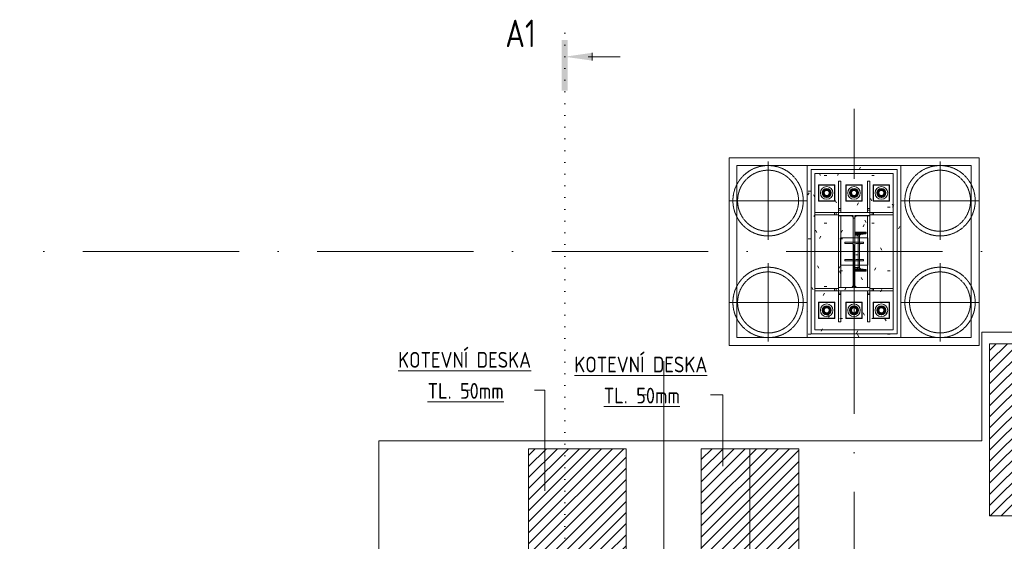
# Model space of a CAD drawing. Header units: millimetres. Extents: x 75701 to 402820, y 135 to 33652.
# Tile 12 of 52: x 103095 to 115692, y 24786 to 31454. Entities that reach past the tile are written whole.
import ezdxf

# ---------------------------------------------------------------- set-up
doc = ezdxf.new("R2010")
doc.units = ezdxf.units.MM
for name, pattern in [('A_CARA_07', [7, 5, -2]), ('A_CARA_15', [7.6, 5, -1.3, 0, -1.3]), ('Tečkovaná 1_5mm', [150, 0, -150]), ('Čerchovaná 20mm', [3000, 2000, -500, 0, -500])]:
    doc.linetypes.add(name, pattern=pattern)
for name, color, linetype, lineweight in [('11542_003_OK-HALA_TaO-1_ET_R01_AciS_2025-04-14_sloupy_dwg', 150, 'Continuous', 9), ('CA_NEVHRA', 3, 'A_CARA_07', 9), ('CA_OSY', 5, 'A_CARA_15', 9), ('CA_POHHRA25', 7, 'Continuous', 13), ('CA_PSVBUB', 3, 'Continuous', 9), ('CA_REZYZNACKY', 1, 'Continuous', 9), ('CA_ZAKLADY25', 7, 'Continuous', 13), ('Konstrukční přípoje', 7, 'Continuous', 13), ('Konstrukční výztuhy', 7, 'Continuous', 13), ('SS_HALA_TaO-DODAVKA_STAVEBNI', 150, 'Continuous', 9), ('SS_HALA_TaO-PODLITI', 150, 'Continuous', 9), ('SS_HALA_TaO-SLOUP', 150, 'Continuous', 9), ('SS_HALA_TaO-SLOUP-R01', 150, 'Continuous', 9)]:
    doc.layers.add(name, color=color, linetype=linetype, lineweight=lineweight)
doc.styles.add('ISOCPEUR', font='isocpeur.ttf', dxfattribs={"width": 0.85, "height": 200})
doc.styles.add('ISOCPEUR_B', font='txt', dxfattribs={"width": 0.8, "height": 350})
pattern_1 = [(45, (0, 0), (-70.71068, 70.71068), [])]

# ---------------------------------------------------------------- blocks, each defined once
blk = doc.blocks.new('11542_003_OK-HALA_TaO-1_ET_R01_AciS_2025-04-14_sloupy_dwg-V8-525_600')
at = {"layer": '11542_003_OK-HALA_TaO-1_ET_R01_AciS_2025-04-14_sloupy_dwg'}
for p, q in [((113970, 28990), (113570, 28990)), ((113570, 28990), (113570, 28950)), ((113970, 28950), (113970, 28990)), ((113570, 28950), (113760, 28950)), ((113760, 28950), (113760, 28030)), ((113780, 28030), (113780, 28950)), ((113780, 28950), (113970, 28950)), ((113927, 28740), (113780, 28740)), ((113780, 28740), (113780, 28713)), ((113927, 28729), (113927, 28740)), ((113780, 28713), (113805, 28710)), ((113821, 28692), (113821, 28288)), ((113840, 28288), (113840, 28692)), ((113856, 28710), (113917, 28718)), ((113805, 28270), (113780, 28267)), ((113780, 28267), (113780, 28240)), ((113780, 28240), (113927, 28240)), ((113917, 28262), (113856, 28270)), ((113927, 28240), (113927, 28251)), ((113570, 28030), (113570, 27990)), ((113760, 28030), (113570, 28030)), ((113570, 27990), (113970, 27990)), ((113970, 28030), (113780, 28030)), ((113970, 27990), (113970, 28030))]:
    blk.add_line(p, q, dxfattribs=at)
at = {"layer": '11542_003_OK-HALA_TaO-1_ET_R01_AciS_2025-04-14_sloupy_dwg', "flags": 128}
for points in [[(113917, 28718), (113920, 28719), (113922, 28720), (113924, 28722), (113926, 28724), (113927, 28726), (113927, 28729)], [(113805, 28710), (113809, 28709), (113813, 28707), (113816, 28704), (113819, 28700), (113820, 28696), (113821, 28692)], [(113840, 28692), (113840, 28696), (113842, 28700), (113844, 28704), (113848, 28707), (113852, 28709), (113856, 28710)], [(113821, 28288), (113820, 28284), (113819, 28280), (113816, 28276), (113813, 28273), (113809, 28271), (113805, 28270)], [(113856, 28270), (113852, 28271), (113848, 28273), (113844, 28276), (113842, 28280), (113840, 28284), (113840, 28288)], [(113927, 28251), (113927, 28254), (113926, 28256), (113924, 28258), (113922, 28260), (113920, 28261), (113917, 28262)]]:
    blk.add_lwpolyline(points, dxfattribs=at)
at = {"layer": 'SS_HALA_TaO-DODAVKA_STAVEBNI'}
for p, q in [((113420, 29292), (113375, 29266)), ((113375, 29266), (113420, 29292)), ((113375, 29266), (113375, 29214)), ((113375, 29214), (113375, 29266)), ((113465, 29266), (113420, 29292)), ((113420, 29292), (113465, 29266)), ((113465, 29214), (113465, 29266)), ((113465, 29266), (113465, 29214)), ((113770, 29292), (113725, 29266)), ((113725, 29266), (113770, 29292)), ((113725, 29266), (113725, 29214)), ((113725, 29214), (113725, 29266)), ((113815, 29266), (113770, 29292)), ((113770, 29292), (113815, 29266)), ((113815, 29214), (113815, 29266)), ((113815, 29266), (113815, 29214)), ((114120, 29292), (114075, 29266)), ((114075, 29266), (114120, 29292)), ((114075, 29266), (114075, 29214)), ((114075, 29214), (114075, 29266)), ((114165, 29266), (114120, 29292)), ((114120, 29292), (114165, 29266)), ((114165, 29214), (114165, 29266)), ((114165, 29266), (114165, 29214)), ((113375, 29214), (113420, 29188)), ((113420, 29188), (113375, 29214)), ((113420, 29188), (113465, 29214)), ((113465, 29214), (113420, 29188)), ((113725, 29214), (113770, 29188)), ((113770, 29188), (113725, 29214)), ((113770, 29188), (113815, 29214)), ((113815, 29214), (113770, 29188)), ((114075, 29214), (114120, 29188)), ((114120, 29188), (114075, 29214)), ((114120, 29188), (114165, 29214)), ((114165, 29214), (114120, 29188)), ((113420, 27792), (113375, 27766)), ((113375, 27766), (113420, 27792)), ((113375, 27766), (113375, 27714)), ((113375, 27714), (113375, 27766)), ((113465, 27766), (113420, 27792)), ((113420, 27792), (113465, 27766)), ((113465, 27714), (113465, 27766)), ((113465, 27766), (113465, 27714)), ((113770, 27792), (113725, 27766)), ((113725, 27766), (113770, 27792)), ((113725, 27766), (113725, 27714)), ((113725, 27714), (113725, 27766)), ((113815, 27766), (113770, 27792)), ((113770, 27792), (113815, 27766)), ((113815, 27714), (113815, 27766)), ((113815, 27766), (113815, 27714)), ((114120, 27792), (114075, 27766)), ((114075, 27766), (114120, 27792)), ((114075, 27766), (114075, 27714)), ((114075, 27714), (114075, 27766)), ((114165, 27766), (114120, 27792)), ((114120, 27792), (114165, 27766)), ((114165, 27714), (114165, 27766)), ((114165, 27766), (114165, 27714)), ((113375, 27714), (113420, 27688)), ((113420, 27688), (113375, 27714)), ((113420, 27688), (113465, 27714)), ((113465, 27714), (113420, 27688)), ((113725, 27714), (113770, 27688)), ((113770, 27688), (113725, 27714)), ((113770, 27688), (113815, 27714)), ((113815, 27714), (113770, 27688)), ((114075, 27714), (114120, 27688)), ((114120, 27688), (114075, 27714)), ((114120, 27688), (114165, 27714)), ((114165, 27714), (114120, 27688))]:
    blk.add_line(p, q, dxfattribs=at)
for centre, radius, start, end in [((113420, 29240), 57.5, 0, 180), ((113420, 29240), 57.5, 180, 0), ((113420, 29240), 57.5, 0, 180), ((113420, 29240), 57.5, 180, 0), ((113420, 29240), 32, 0, 180), ((113420, 29240), 32, 0, 180), ((113420, 29240), 32, 0, 180), ((113420, 29240), 32, 0, 180), ((113420, 29240), 32, 180, 0), ((113420, 29240), 32, 180, 0), ((113420, 29240), 32, 180, 0), ((113420, 29240), 32, 180, 0), ((113770, 29240), 57.5, 0, 180), ((113770, 29240), 57.5, 180, 0), ((113770, 29240), 57.5, 0, 180), ((113770, 29240), 57.5, 180, 0), ((113770, 29240), 32, 0, 180), ((113770, 29240), 32, 0, 180), ((113770, 29240), 32, 0, 180), ((113770, 29240), 32, 0, 180), ((113770, 29240), 32, 180, 0), ((113770, 29240), 32, 180, 0), ((113770, 29240), 32, 180, 0), ((113770, 29240), 32, 180, 0), ((114120, 29240), 57.5, 0, 180), ((114120, 29240), 57.5, 180, 0), ((114120, 29240), 57.5, 0, 180), ((114120, 29240), 57.5, 180, 0), ((114120, 29240), 32, 0, 180), ((114120, 29240), 32, 0, 180), ((114120, 29240), 32, 0, 180), ((114120, 29240), 32, 0, 180), ((114120, 29240), 32, 180, 0), ((114120, 29240), 32, 180, 0), ((114120, 29240), 32, 180, 0), ((114120, 29240), 32, 180, 0), ((113420, 27740), 57.5, 0, 180), ((113420, 27740), 57.5, 180, 0), ((113420, 27740), 57.5, 0, 180), ((113420, 27740), 57.5, 180, 0), ((113420, 27740), 32, 0, 180), ((113420, 27740), 32, 0, 180), ((113420, 27740), 32, 0, 180), ((113420, 27740), 32, 0, 180), ((113420, 27740), 32, 180, 0), ((113420, 27740), 32, 180, 0), ((113420, 27740), 32, 180, 0), ((113420, 27740), 32, 180, 0), ((113770, 27740), 57.5, 0, 180), ((113770, 27740), 57.5, 180, 0), ((113770, 27740), 57.5, 0, 180), ((113770, 27740), 57.5, 180, 0), ((113770, 27740), 32, 0, 180), ((113770, 27740), 32, 0, 180), ((113770, 27740), 32, 0, 180), ((113770, 27740), 32, 0, 180), ((113770, 27740), 32, 180, 0), ((113770, 27740), 32, 180, 0), ((113770, 27740), 32, 180, 0), ((113770, 27740), 32, 180, 0), ((114120, 27740), 57.5, 0, 180), ((114120, 27740), 57.5, 180, 0), ((114120, 27740), 57.5, 0, 180), ((114120, 27740), 57.5, 180, 0), ((114120, 27740), 32, 0, 180), ((114120, 27740), 32, 0, 180), ((114120, 27740), 32, 0, 180), ((114120, 27740), 32, 0, 180), ((114120, 27740), 32, 180, 0), ((114120, 27740), 32, 180, 0), ((114120, 27740), 32, 180, 0), ((114120, 27740), 32, 180, 0)]:
    blk.add_arc(centre, radius, start, end, dxfattribs=at)
at = {"layer": 'SS_HALA_TaO-PODLITI'}
for p, q in [((114320, 29540), (113220, 29540)), ((113220, 29540), (114320, 29540)), ((113220, 29540), (113220, 27440)), ((113220, 27440), (113220, 29540)), ((114320, 27440), (114320, 29540)), ((114320, 29540), (114320, 27440)), ((113220, 27440), (114320, 27440)), ((114320, 27440), (113220, 27440))]:
    blk.add_line(p, q, dxfattribs=at)
at = {"layer": 'SS_HALA_TaO-SLOUP'}
for p, q in [((113270, 27490), (113270, 29490)), ((113270, 29490), (113270, 27490)), ((113270, 29490), (114270, 29490)), ((114270, 29490), (113270, 29490)), ((114270, 29490), (114270, 27490)), ((114270, 27490), (114270, 29490)), ((113570, 29390), (113600, 29390)), ((113600, 29390), (113570, 29390)), ((113570, 29390), (113570, 29040)), ((113570, 29020), (113570, 29390)), ((113600, 29040), (113600, 29390)), ((113600, 29390), (113600, 29020)), ((113940, 29390), (113940, 29040)), ((113940, 29020), (113940, 29390)), ((113940, 29390), (113970, 29390)), ((113940, 29390), (113970, 29390)), ((113970, 29040), (113970, 29390)), ((113970, 29390), (113970, 29020)), ((113525, 29345), (113315, 29345)), ((113315, 29345), (113525, 29345)), ((113315, 29345), (113315, 29135)), ((113315, 29135), (113315, 29345)), ((113525, 29135), (113525, 29345)), ((113525, 29345), (113525, 29135)), ((113875, 29345), (113665, 29345)), ((113665, 29345), (113875, 29345)), ((113665, 29345), (113665, 29135)), ((113665, 29135), (113665, 29345)), ((113875, 29135), (113875, 29345)), ((113875, 29345), (113875, 29135)), ((114225, 29345), (114015, 29345)), ((114015, 29345), (114225, 29345)), ((114015, 29345), (114015, 29135)), ((114015, 29135), (114015, 29345)), ((114225, 29135), (114225, 29345)), ((114225, 29345), (114225, 29135)), ((113315, 29135), (113525, 29135)), ((113525, 29135), (113315, 29135)), ((113665, 29135), (113875, 29135)), ((113875, 29135), (113665, 29135)), ((114015, 29135), (114225, 29135)), ((114225, 29135), (114015, 29135)), ((113520, 28990), (113270, 28990)), ((113270, 28990), (113540, 28990)), ((113270, 28960), (113270, 28990)), ((113270, 28960), (113270, 28990)), ((113570, 28990), (113520, 28990)), ((113520, 28990), (113520, 28960)), ((113540, 28990), (113570, 28990)), ((113540, 28960), (113540, 28990)), ((113570, 29040), (113570, 28990)), ((113600, 29040), (113570, 29040)), ((113600, 29020), (113570, 29020)), ((113570, 28990), (113570, 29020)), ((113570, 28950), (113570, 28990)), ((113570, 28990), (113970, 28990)), ((113600, 28990), (113570, 28990)), ((113600, 28990), (113570, 28990)), ((113570, 28960), (113570, 28990)), ((113570, 28960), (113570, 28990)), ((113600, 28990), (113600, 29040)), ((113600, 29020), (113600, 28990)), ((113970, 29040), (113940, 29040)), ((113940, 29040), (113940, 28990)), ((113940, 28990), (113940, 29020)), ((113940, 29020), (113970, 29020)), ((113940, 28990), (113970, 28990)), ((113940, 28990), (113970, 28990)), ((113970, 28990), (113970, 29040)), ((113970, 29020), (113970, 28990)), ((113970, 28990), (113970, 28950)), ((113970, 28990), (114000, 28990)), ((113970, 28960), (113970, 28990)), ((113970, 28960), (113970, 28990)), ((114020, 28990), (113970, 28990)), ((114000, 28990), (114270, 28990)), ((114000, 28960), (114000, 28990)), ((114270, 28990), (114020, 28990)), ((114020, 28960), (114020, 28990)), ((114270, 28990), (114270, 28960)), ((114270, 28960), (114270, 28990)), ((113270, 28960), (113520, 28960)), ((113540, 28960), (113270, 28960)), ((113520, 28960), (113570, 28960)), ((113570, 28960), (113540, 28960)), ((113760, 28950), (113570, 28950)), ((113600, 28950), (113570, 28950)), ((113570, 28950), (113570, 28030)), ((113600, 28950), (113570, 28950)), ((113570, 28030), (113570, 28950)), ((113570, 28949), (113740, 28949)), ((113740, 28949), (113570, 28949)), ((113570, 28031), (113570, 28949)), ((113570, 28949), (113570, 28031)), ((113600, 28030), (113600, 28950)), ((113600, 28950), (113600, 28030)), ((113740, 28949), (113760, 28929)), ((113760, 28929), (113740, 28949)), ((113760, 28030), (113760, 28950)), ((113760, 28929), (113760, 28051)), ((113760, 28051), (113760, 28929)), ((113780, 28950), (113780, 28030)), ((113970, 28950), (113780, 28950)), ((113780, 28929), (113800, 28949)), ((113800, 28949), (113780, 28929)), ((113780, 28051), (113780, 28929)), ((113780, 28929), (113780, 28051)), ((113800, 28949), (113970, 28949)), ((113970, 28949), (113800, 28949)), ((113940, 28950), (113940, 28030)), ((113970, 28950), (113940, 28950)), ((113970, 28950), (113940, 28950)), ((113940, 28030), (113940, 28950)), ((114000, 28960), (113970, 28960)), ((113970, 28960), (114020, 28960)), ((113970, 28030), (113970, 28950)), ((113970, 28950), (113970, 28030)), ((113970, 28949), (113970, 28031)), ((113970, 28031), (113970, 28949)), ((114270, 28960), (114000, 28960)), ((114020, 28960), (114270, 28960)), ((113650, 28610), (113890, 28610)), ((113890, 28610), (113650, 28610)), ((113650, 28593), (113650, 28610)), ((113650, 28610), (113650, 28593)), ((113890, 28610), (113890, 28593)), ((113890, 28593), (113890, 28610)), ((113744, 28593), (113650, 28593)), ((113650, 28593), (113744, 28593)), ((113765, 28408), (113765, 28572)), ((113765, 28572), (113765, 28408)), ((113775, 28572), (113775, 28408)), ((113775, 28408), (113775, 28572)), ((113890, 28593), (113796, 28593)), ((113796, 28593), (113890, 28593)), ((113650, 28387), (113744, 28387)), ((113744, 28387), (113650, 28387)), ((113650, 28370), (113650, 28387)), ((113650, 28387), (113650, 28370)), ((113890, 28370), (113650, 28370)), ((113650, 28370), (113890, 28370)), ((113796, 28387), (113890, 28387)), ((113890, 28387), (113796, 28387)), ((113890, 28387), (113890, 28370)), ((113890, 28370), (113890, 28387)), ((113270, 27990), (113270, 28020)), ((113270, 28020), (113270, 27990)), ((113520, 28020), (113270, 28020)), ((113270, 28020), (113540, 28020)), ((113270, 27990), (113520, 27990)), ((113540, 27990), (113270, 27990)), ((113570, 28020), (113520, 28020)), ((113520, 28020), (113520, 27990)), ((113520, 27990), (113570, 27990)), ((113540, 28020), (113540, 27990)), ((113540, 28020), (113570, 28020)), ((113570, 27990), (113540, 27990)), ((113740, 28031), (113570, 28031)), ((113570, 28031), (113740, 28031)), ((113570, 28030), (113570, 27990)), ((113760, 28030), (113570, 28030)), ((113570, 28030), (113600, 28030)), ((113600, 28030), (113570, 28030)), ((113570, 28020), (113570, 27990)), ((113570, 28020), (113570, 27990)), ((113970, 27990), (113570, 27990)), ((113570, 27990), (113570, 27940)), ((113600, 27990), (113570, 27990)), ((113600, 27990), (113570, 27990)), ((113570, 27960), (113570, 27990)), ((113600, 27940), (113600, 27990)), ((113600, 27990), (113600, 27960)), ((113760, 28051), (113740, 28031)), ((113740, 28031), (113760, 28051)), ((113800, 28031), (113780, 28051)), ((113780, 28051), (113800, 28031)), ((113780, 28030), (113970, 28030)), ((113970, 28031), (113800, 28031)), ((113800, 28031), (113970, 28031)), ((113940, 28030), (113970, 28030)), ((113970, 28030), (113940, 28030)), ((113940, 27960), (113940, 27990)), ((113940, 27990), (113970, 27990)), ((113940, 27990), (113970, 27990)), ((113940, 27990), (113940, 27940)), ((113970, 28030), (113970, 27990)), ((114020, 28020), (113970, 28020)), ((113970, 28020), (113970, 27990)), ((113970, 28020), (113970, 27990)), ((113970, 28020), (114000, 28020)), ((113970, 27990), (113970, 27960)), ((113970, 27940), (113970, 27990)), ((113970, 27990), (114020, 27990)), ((114000, 27990), (113970, 27990)), ((114000, 28020), (114000, 27990)), ((114000, 28020), (114270, 28020)), ((114270, 27990), (114000, 27990)), ((114020, 27990), (114020, 28020)), ((114270, 28020), (114020, 28020)), ((114020, 27990), (114270, 27990)), ((114270, 28020), (114270, 27990)), ((114270, 28020), (114270, 27990)), ((113525, 27845), (113315, 27845)), ((113315, 27845), (113525, 27845)), ((113315, 27845), (113315, 27635)), ((113315, 27635), (113315, 27845)), ((113525, 27635), (113525, 27845)), ((113525, 27845), (113525, 27635)), ((113600, 27960), (113570, 27960)), ((113570, 27590), (113570, 27960)), ((113570, 27940), (113600, 27940)), ((113570, 27940), (113570, 27590)), ((113600, 27960), (113600, 27590)), ((113600, 27590), (113600, 27940)), ((113875, 27845), (113665, 27845)), ((113665, 27845), (113875, 27845)), ((113665, 27845), (113665, 27635)), ((113665, 27635), (113665, 27845)), ((113875, 27635), (113875, 27845)), ((113875, 27845), (113875, 27635)), ((113940, 27590), (113940, 27960)), ((113940, 27960), (113970, 27960)), ((113940, 27940), (113940, 27590)), ((113940, 27940), (113970, 27940)), ((113970, 27960), (113970, 27590)), ((113970, 27590), (113970, 27940)), ((114225, 27845), (114015, 27845)), ((114015, 27845), (114225, 27845)), ((114015, 27845), (114015, 27635)), ((114015, 27635), (114015, 27845)), ((114225, 27635), (114225, 27845)), ((114225, 27845), (114225, 27635)), ((113315, 27635), (113525, 27635)), ((113525, 27635), (113315, 27635)), ((113600, 27590), (113570, 27590)), ((113600, 27590), (113570, 27590)), ((113665, 27635), (113875, 27635)), ((113875, 27635), (113665, 27635)), ((113970, 27590), (113940, 27590)), ((113940, 27590), (113970, 27590)), ((114015, 27635), (114225, 27635)), ((114225, 27635), (114015, 27635)), ((114270, 27490), (113270, 27490)), ((113270, 27490), (114270, 27490))]:
    blk.add_line(p, q, dxfattribs=at)
for centre, radius, start, end in [((113420, 29240), 45, 0, 180), ((113420, 29240), 45, 0, 180), ((113420, 29240), 45, 180, 0), ((113420, 29240), 45, 180, 0), ((113420, 29240), 35, 0, 180), ((113420, 29240), 35, 0, 180), ((113420, 29240), 35, 180, 0), ((113420, 29240), 35, 180, 0), ((113770, 29240), 45, 0, 180), ((113770, 29240), 45, 0, 180), ((113770, 29240), 45, 180, 0), ((113770, 29240), 45, 180, 0), ((113770, 29240), 35, 0, 180), ((113770, 29240), 35, 0, 180), ((113770, 29240), 35, 180, 0), ((113770, 29240), 35, 180, 0), ((114120, 29240), 45, 0, 180), ((114120, 29240), 45, 0, 180), ((114120, 29240), 45, 180, 0), ((114120, 29240), 45, 180, 0), ((114120, 29240), 35, 0, 180), ((114120, 29240), 35, 0, 180), ((114120, 29240), 35, 180, 0), ((114120, 29240), 35, 180, 0), ((113744, 28572), 21, 0, 90), ((113744, 28572), 21, 0, 90), ((113796, 28572), 21, 90, 180), ((113796, 28572), 21, 90, 180), ((113744, 28408), 21, 270, 0), ((113744, 28408), 21, 270, 0), ((113796, 28408), 21, 180, 270), ((113796, 28408), 21, 180, 270), ((113420, 27740), 45, 0, 180), ((113420, 27740), 45, 0, 180), ((113420, 27740), 45, 180, 0), ((113420, 27740), 45, 180, 0), ((113420, 27740), 35, 0, 180), ((113420, 27740), 35, 0, 180), ((113420, 27740), 35, 180, 0), ((113420, 27740), 35, 180, 0), ((113770, 27740), 45, 0, 180), ((113770, 27740), 45, 0, 180), ((113770, 27740), 45, 180, 0), ((113770, 27740), 45, 180, 0), ((113770, 27740), 35, 0, 180), ((113770, 27740), 35, 0, 180), ((113770, 27740), 35, 180, 0), ((113770, 27740), 35, 180, 0), ((114120, 27740), 45, 0, 180), ((114120, 27740), 45, 0, 180), ((114120, 27740), 45, 180, 0), ((114120, 27740), 45, 180, 0), ((114120, 27740), 35, 0, 180), ((114120, 27740), 35, 0, 180), ((114120, 27740), 35, 180, 0), ((114120, 27740), 35, 180, 0)]:
    blk.add_arc(centre, radius, start, end, dxfattribs=at)
at = {"layer": 'SS_HALA_TaO-SLOUP-R01'}
for p, q in [((113780, 28740), (113791, 28740)), ((113780, 28718), (113780, 28740)), ((113791, 28740), (113791, 28729)), ((113927, 28740), (113791, 28740)), ((113927, 28729), (113791, 28729)), ((113782, 28718), (113780, 28718)), ((113780, 28718), (113780, 28710)), ((113780, 28710), (113780, 28713)), ((113856, 28710), (113780, 28710)), ((113780, 28710), (113805, 28710)), ((113780, 28288), (113780, 28692)), ((113780, 28692), (113780, 28288)), ((113780, 28692), (113821, 28692)), ((113840, 28692), (113780, 28692)), ((113917, 28718), (113782, 28718)), ((113780, 28288), (113821, 28288)), ((113840, 28288), (113780, 28288)), ((113780, 28267), (113780, 28270)), ((113780, 28270), (113780, 28262)), ((113780, 28270), (113805, 28270)), ((113856, 28270), (113780, 28270)), ((113780, 28240), (113780, 28262)), ((113780, 28262), (113782, 28262)), ((113791, 28240), (113780, 28240)), ((113917, 28262), (113782, 28262)), ((113791, 28251), (113791, 28240)), ((113927, 28251), (113791, 28251)), ((113791, 28240), (113927, 28240))]:
    blk.add_line(p, q, dxfattribs=at)
at = {"layer": 'SS_HALA_TaO-SLOUP-R01', "flags": 128}
for points in [[(113791, 28729), (113789, 28722), (113782, 28718)], [(113780, 28692), (113780, 28698), (113780, 28704), (113780, 28708), (113780, 28710)], [(113780, 28710), (113780, 28708), (113780, 28704), (113780, 28698), (113780, 28692)], [(113780, 28270), (113780, 28272), (113780, 28276), (113780, 28282), (113780, 28288)], [(113780, 28288), (113780, 28282), (113780, 28276), (113780, 28272), (113780, 28270)], [(113782, 28262), (113789, 28258), (113791, 28251)]]:
    blk.add_lwpolyline(points, dxfattribs=at)
blk = doc.blocks.new('Plech10 - Plech-2056235-525_600')
at = {"layer": 'Konstrukční výztuhy', "lineweight": 9}
h = blk.add_hatch(dxfattribs=at)
h.set_pattern_fill('FP_3', color=252, style=0, pattern_type=2)
h.set_pattern_definition(pattern_1)
h.paths.add_polyline_path([(110855, 25970), (109605, 25970), (109605, 24620), (110855, 24620)])
h = blk.add_hatch(dxfattribs=at)
h.set_pattern_fill('FP_3', color=252, style=0, pattern_type=2)
h.set_pattern_definition(pattern_1)
h.paths.add_polyline_path([(113065, 24620), (113065, 25970), (111815, 25970), (111815, 24620)])
at = {"layer": 'Konstrukční výztuhy'}
for p, q in [((109605, 25970), (109605, 24620)), ((110855, 25970), (109605, 25970)), ((109605, 25970), (110855, 25970)), ((109605, 24620), (109605, 25970)), ((110855, 24620), (110855, 25970)), ((110855, 25970), (110855, 24620)), ((113065, 25970), (111815, 25970)), ((111815, 25970), (111815, 24620)), ((111815, 24620), (111815, 25970)), ((111815, 25970), (113065, 25970)), ((113065, 24620), (113065, 25970)), ((113065, 25970), (113065, 24620)), ((109605, 24620), (110855, 24620)), ((110855, 24620), (109605, 24620)), ((111815, 24620), (113065, 24620)), ((113065, 24620), (111815, 24620))]:
    blk.add_line(p, q, dxfattribs=at)
blk = doc.blocks.new('M_Šroub HPM-E - 64_E-1759689-525_600')
at = {"layer": 'Konstrukční přípoje'}
for p, q in [((100, 100), (-100, 100)), ((-100, 100), (-100, -100)), ((-100, -100), (-100, 100)), ((-100, 100), (100, 100)), ((0, 58), (-50, 29)), ((0, 58), (-50, 29)), ((-50, 29), (0, 58)), ((0, 58), (-50, 29)), ((-50, 29), (-50, -29)), ((-50, 29), (-50, -29)), ((-50, -29), (-50, 29)), ((-50, 29), (-50, -29)), ((50, 29), (0, 58)), ((50, 29), (0, 58)), ((0, 58), (50, 29)), ((50, 29), (0, 58)), ((50, -29), (50, 29)), ((50, -29), (50, 29)), ((50, 29), (50, -29)), ((50, -29), (50, 29)), ((100, -100), (100, 100)), ((100, 100), (100, -100)), ((-100, -100), (100, -100)), ((100, -100), (-100, -100)), ((-50, -29), (0, -58)), ((-50, -29), (0, -58)), ((0, -58), (-50, -29)), ((-50, -29), (0, -58)), ((0, -58), (50, -29)), ((0, -58), (50, -29)), ((50, -29), (0, -58)), ((0, -58), (50, -29))]:
    blk.add_line(p, q, dxfattribs=at)
for radius, start, end in [(80, 360, 180), (80, 0, 180), (80, 360, 180), (80, 0, 180), (32, 0, 180), (32, 360, 180), (32, 0, 180), (32, 0, 180), (32, 0, 180), (32, 0, 180), (32, 0, 180), (32, 0, 180), (80, 180, 360), (80, 180, 360), (80, 180, 360), (80, 180, 360), (32, 180, 360), (32, 180, 360), (32, 180, 360), (32, 180, 360), (32, 180, 360), (32, 180, 360), (32, 180, 360), (32, 180, 360)]:
    blk.add_arc((0, 0), radius, start, end, dxfattribs=at)
blk = doc.blocks.new('M_Šroub HPM-E - 64_E-1789374-525_600')
at = {"layer": 'Konstrukční přípoje'}
for p, q in [((100, 100), (-100, 100)), ((-100, 100), (-100, -100)), ((-100, -100), (-100, 100)), ((-100, 100), (100, 100)), ((0, 58), (-50, 29)), ((0, 58), (-50, 29)), ((-50, 29), (0, 58)), ((0, 58), (-50, 29)), ((-50, 29), (-50, -29)), ((-50, 29), (-50, -29)), ((-50, -29), (-50, 29)), ((-50, 29), (-50, -29)), ((50, 29), (0, 58)), ((50, 29), (0, 58)), ((0, 58), (50, 29)), ((50, 29), (0, 58)), ((50, -29), (50, 29)), ((50, -29), (50, 29)), ((50, 29), (50, -29)), ((50, -29), (50, 29)), ((100, -100), (100, 100)), ((100, 100), (100, -100)), ((-100, -100), (100, -100)), ((100, -100), (-100, -100)), ((-50, -29), (0, -58)), ((-50, -29), (0, -58)), ((0, -58), (-50, -29)), ((-50, -29), (0, -58)), ((0, -58), (50, -29)), ((0, -58), (50, -29)), ((50, -29), (0, -58)), ((0, -58), (50, -29))]:
    blk.add_line(p, q, dxfattribs=at)
for radius, start, end in [(80, 0, 180), (80, 0, 180), (80, 180, 360), (80, 180, 0), (32, 0, 180), (32, 0, 180), (32, 0, 180), (32, 0, 180), (32, 0, 180), (32, 0, 180), (32, 180, 360), (32, 180, 360), (32, 180, 360), (32, 180, 0), (32, 180, 360), (32, 180, 360)]:
    blk.add_arc((0, 0), radius, start, end, dxfattribs=at)
blk = doc.blocks.new('pilota 600 mm - D_900_780-V9-525_600')
at = {"layer": 'CA_NEVHRA'}
for q in [(0, 500), (-500, 0), (0, -500), (500, 0)]:
    blk.add_line((0, 0), q, dxfattribs=at)
blk = doc.blocks.new('pilota 600 mm - D_900_780-V10-525_600')
at = {"layer": 'CA_NEVHRA'}
for q in [(0, 500), (-500, 0), (500, 0), (0, -500)]:
    blk.add_line((0, 0), q, dxfattribs=at)
blk = doc.blocks.new('Plech6 - Plech-2320675-525_600')
at = {"layer": 'Konstrukční výztuhy', "lineweight": 9}
h = blk.add_hatch(dxfattribs=at)
h.set_pattern_fill('FP_7', color=252, style=0, pattern_type=2)
h.set_pattern_definition([(45, (24035, -40), (-70.71068, 70.71068), [])])
h.paths.add_polyline_path([(142290, 25070), (142290, 27270), (139540, 27270), (139540, 25070)])
at = {"layer": 'Konstrukční výztuhy'}
for p, q in [((142290, 27270), (139540, 27270)), ((139540, 27270), (139540, 25070)), ((139540, 25070), (139540, 27270)), ((139540, 27270), (142290, 27270)), ((142290, 25070), (142290, 27270)), ((142290, 27270), (142290, 25070)), ((139540, 25070), (142290, 25070)), ((142290, 25070), (139540, 25070))]:
    blk.add_line(p, q, dxfattribs=at)
blk = doc.blocks.new('Řez - Номер узла_ спереди-2820152-525_600')
at = {"layer": 'CA_REZYZNACKY'}
for points in [[(7.33, 0.4), (7.33, -0.39), (0.87, -0.39), (0.87, 0.4)], [(3.5, -3.53), (2.5, -3.53), (3, 0)]]:
    blk.add_hatch(color=256, dxfattribs=at).paths.add_polyline_path(points)
for p, q in [((2.5, -3.53), (3.5, -3.53)), ((3, -3), (3, -7.1))]:
    blk.add_line(p, q, dxfattribs=at)
blk = doc.blocks.new('044_М_Универсальная с полкой - Označení čtvrtek-1715901-525_600')
at = {"layer": 'CA_PSVBUB'}
blk.add_line((-0.5, 0), (0.5, 0), dxfattribs=at)

msp = doc.modelspace()

# ---------------------------------------------------------------- hatches: boundary and pattern name
at = {"layer": 'CA_ZAKLADY25', "lineweight": 9}
h = msp.add_hatch(dxfattribs=at)
h.set_pattern_fill('FP_1', color=256, style=0, pattern_type=2)
h.set_pattern_definition([(0, (0, 0), (812.8, 203.2), [33.528, -576.072, 33.528, -576.072, -3251.2]), (0, (0, 0), (812.8, 203.2), [-1219.2, 33.528, -1185.672, 33.528, -576.072, -1422.4]), (0, (0, 0), (812.8, 203.2), [-3048, 33.528, -372.872, 33.528, -982.472]), (120, (304.8, 101.6), (-582.37636, 602.30545), [33.528, -576.072, 33.528, -576.072, -3251.2]), (120, (304.8, 101.6), (-582.37636, 602.30545), [-1219.2, 33.528, -1185.672, 33.528, -576.072, -1422.4]), (120, (304.8, 101.6), (-582.37636, 602.30545), [-3048, 33.528, -372.872, 33.528, -982.472]), (240, (406.4, 508), (-230.42364, -805.50545), [33.528, -576.072, 33.528, -576.072, -3251.2]), (240, (406.4, 508), (-230.42364, -805.50545), [-1219.2, 33.528, -1185.672, 33.528, -576.072, -1422.4]), (240, (406.4, 508), (-230.42364, -805.50545), [-3048, 33.528, -372.872, 33.528, -982.472])])
h.paths.add_polyline_path([(114370, 29589.9), (113170, 29589.9), (113170, 27389.9), (114370, 27389.9)])

# ---------------------------------------------------------------- linework, layer by layer
at = {"layer": 'CA_NEVHRA'}
for p, q in [((112170, 29689.9), (115370, 29689.9)), ((112170, 27289.9), (112170, 29689.9)), ((112170, 29689.9), (112170, 27289.9)), ((115370, 29689.9), (112170, 29689.9)), ((115370, 29689.9), (115370, 27289.9)), ((115370, 27289.9), (115370, 29689.9)), ((112270, 29589.9), (112270, 27389.9)), ((113170, 29589.9), (112270, 29589.9)), ((112270, 29589.9), (115270, 29589.9)), ((112270, 27389.9), (112270, 29589.9)), ((114370, 29589.9), (113170, 29589.9)), ((115270, 29589.9), (114370, 29589.9)), ((115270, 27389.9), (115270, 29589.9)), ((115270, 29589.9), (115270, 27389.9)), ((113595, 28314.9), (113595, 28664.9)), ((113595, 28664.9), (113945, 28664.9)), ((113595, 28664.9), (113595, 28314.9)), ((113945, 28664.9), (113595, 28664.9)), ((113945, 28664.9), (113945, 28314.9)), ((113945, 28664.9), (113945, 28314.9)), ((113945, 28314.9), (113595, 28314.9)), ((113595, 28314.9), (113945, 28314.9)), ((112270, 27389.9), (113170, 27389.9)), ((112270, 27389.9), (115270, 27389.9)), ((113170, 27389.9), (114370, 27389.9)), ((114370, 27389.9), (115270, 27389.9)), ((115370, 27289.9), (112170, 27289.9)), ((112170, 27289.9), (115370, 27289.9))]:
    msp.add_line(p, q, dxfattribs=at)
for centre, radius, start, end in [((112670, 29139.9), 450, 90, 270), ((112670, 29139.9), 450, 90, 270), ((112670, 29139.9), 390, 360, 180), ((112670, 29139.9), 390, 360, 180), ((112670, 29139.9), 450, 270, 90), ((112670, 29139.9), 450, 270, 90), ((114870, 29139.9), 450, 90, 270), ((114870, 29139.9), 450, 90, 270), ((114870, 29139.9), 390, 0, 180), ((114870, 29139.9), 390, 360, 180), ((114870, 29139.9), 450, 270, 90), ((114870, 29139.9), 450, 270, 90), ((112670, 29139.9), 390, 180, 360), ((112670, 29139.9), 390, 180, 360), ((114870, 29139.9), 390, 180, 360), ((114870, 29139.9), 390, 180, 360), ((112670, 27839.9), 450, 90, 270), ((112670, 27839.9), 450, 90, 270), ((112670, 27839.9), 390, 360, 180), ((112670, 27839.9), 390, 360, 180), ((112670, 27839.9), 450, 270, 90), ((112670, 27839.9), 450, 270, 90), ((114870, 27839.9), 450, 90, 270), ((114870, 27839.9), 450, 90, 270), ((114870, 27839.9), 390, 360, 180), ((114870, 27839.9), 390, 360, 180), ((114870, 27839.9), 450, 270, 90), ((114870, 27839.9), 450, 270, 90), ((112670, 27839.9), 390, 180, 360), ((112670, 27839.9), 390, 180, 360), ((114870, 27839.9), 390, 180, 360), ((114870, 27839.9), 390, 180, 360)]:
    msp.add_arc(centre, radius, start, end, dxfattribs=at)
at = {"layer": 'CA_OSY', "linetype": 'Čerchovaná 20mm'}
for p, q in [((113770, 2417), (113770, 30314.3)), ((76900.7, 28489.9), (177171.9, 28489.9))]:
    msp.add_line(p, q, dxfattribs=at)
at = {"layer": 'CA_OSY'}
for p, q in [((111335, 27089.9), (111335, 24519.9)), ((112435, 25969.9), (112435, 24619.9))]:
    msp.add_line(p, q, dxfattribs=at)
at = {"layer": 'CA_POHHRA25'}
for p, q in [((118825, 27459.9), (115405, 27459.9)), ((115405, 27459.9), (115405, 26069.9)), ((115405, 26069.9), (107690, 26069.9)), ((107690, 26069.9), (107690, 22669.9))]:
    msp.add_line(p, q, dxfattribs=at)
at = {"layer": 'CA_PSVBUB'}
for p, q in [((109814, 26719.9), (109680, 26719.9)), ((109814, 25432.3), (109814, 26719.9)), ((112091.4, 26660), (111934.7, 26660)), ((112091.4, 25745.6), (112091.4, 26660))]:
    msp.add_line(p, q, dxfattribs=at)
at = {"layer": 'CA_REZYZNACKY', "linetype": 'Tečkovaná 1_5mm'}
msp.add_line((110067.6, 31280.9), (110067.6, 9489.4), dxfattribs=at)
at = {"layer": 'CA_ZAKLADY25'}
for p, q in [((113170, 29589.9), (114370, 29589.9)), ((113170, 27389.9), (113170, 29589.9)), ((114370, 29589.9), (114370, 27389.9)), ((114370, 27389.9), (113170, 27389.9))]:
    msp.add_line(p, q, dxfattribs=at)

# ---------------------------------------------------------------- block references
at = {"layer": '11542_003_OK-HALA_TaO-1_ET_R01_AciS_2025-04-14_sloupy_dwg'}
msp.add_blockref('11542_003_OK-HALA_TaO-1_ET_R01_AciS_2025-04-14_sloupy_dwg-V8-525_600', (0, 0), dxfattribs=at)
at = {"layer": 'CA_NEVHRA'}
for name, p, rotation in [('pilota 600 mm - D_900_780-V10-525_600', (112670, 29139.9), 269.999999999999), ('pilota 600 mm - D_900_780-V9-525_600', (114870, 29139.9), 269.999999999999), ('pilota 600 mm - D_900_780-V9-525_600', (112670, 27839.9), 89.99999999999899), ('pilota 600 mm - D_900_780-V10-525_600', (114870, 27839.9), 89.99999999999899)]:
    msp.add_blockref(name, p, dxfattribs=dict(at, rotation=rotation))
at = {"layer": 'CA_PSVBUB', "xscale": 99.99999999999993, "yscale": 99.99999999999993, "zscale": 99.99999999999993}
for p in [(108808.3, 26719.9), (111063, 26660)]:
    msp.add_blockref('044_М_Универсальная с полкой - Označení čtvrtek-1715901-525_600', p, dxfattribs=at)
at = {"layer": 'CA_REZYZNACKY', "extrusion": (0, 0, -1), "xscale": 99.99999999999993, "yscale": 99.99999999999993, "zscale": 99.99999999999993, "rotation": 270.0000000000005}
msp.add_blockref('Řez - Номер узла_ спереди-2820152-525_600', (-110067.6, 31280.9), dxfattribs=at)
at = {"layer": 'Konstrukční přípoje'}
for name, p in [('M_Šroub HPM-E - 64_E-1759689-525_600', (113420, 29239.9)), ('M_Šroub HPM-E - 64_E-1759689-525_600', (113770, 29239.9)), ('M_Šroub HPM-E - 64_E-1759689-525_600', (114120, 29239.9)), ('M_Šroub HPM-E - 64_E-1789374-525_600', (113420, 27739.9)), ('M_Šroub HPM-E - 64_E-1789374-525_600', (113770, 27739.9)), ('M_Šroub HPM-E - 64_E-1789374-525_600', (114120, 27739.9))]:
    msp.add_blockref(name, p, dxfattribs=at)
at = {"layer": 'Konstrukční výztuhy'}
for name, p in [('Plech6 - Plech-2320675-525_600', (-24035, 40)), ('Plech10 - Plech-2056235-525_600', (0, 0))]:
    msp.add_blockref(name, p, dxfattribs=at)

# ---------------------------------------------------------------- texts
at = {"layer": 'CA_PSVBUB', "char_height": 200, "attachment_point": 1, "style": 'ISOCPEUR'}
for s, insert, width in [('\\LKOTEVNÍ DESKA', (107936.6, 27206.8), 2105.632), ('KOTEVNÍ DESKA', (107936.6, 27205.2), 2105.632), ('\\LKOTEVNÍ DESKA', (110191.3, 27147), 2105.632), ('KOTEVNÍ DESKA', (110191.3, 27145.4), 2105.632), ('\\LTL. 50mm', (108313.3, 26809.9), 1192.51), ('TL. 50mm', (108313.3, 26808.3), 1192.51), ('\\LTL. 50mm', (110568, 26750.1), 1192.51), ('TL. 50mm', (110568, 26748.5), 1192.51)]:
    msp.add_mtext(s, dxfattribs=dict(at, insert=insert, width=width))
at = {"layer": 'CA_REZYZNACKY', "insert": (109307.8, 31454.2), "char_height": 350, "width": 493.839, "attachment_point": 1, "style": 'ISOCPEUR_B'}
msp.add_mtext('A1', dxfattribs=at)

doc.saveas('drawing.dxf')
